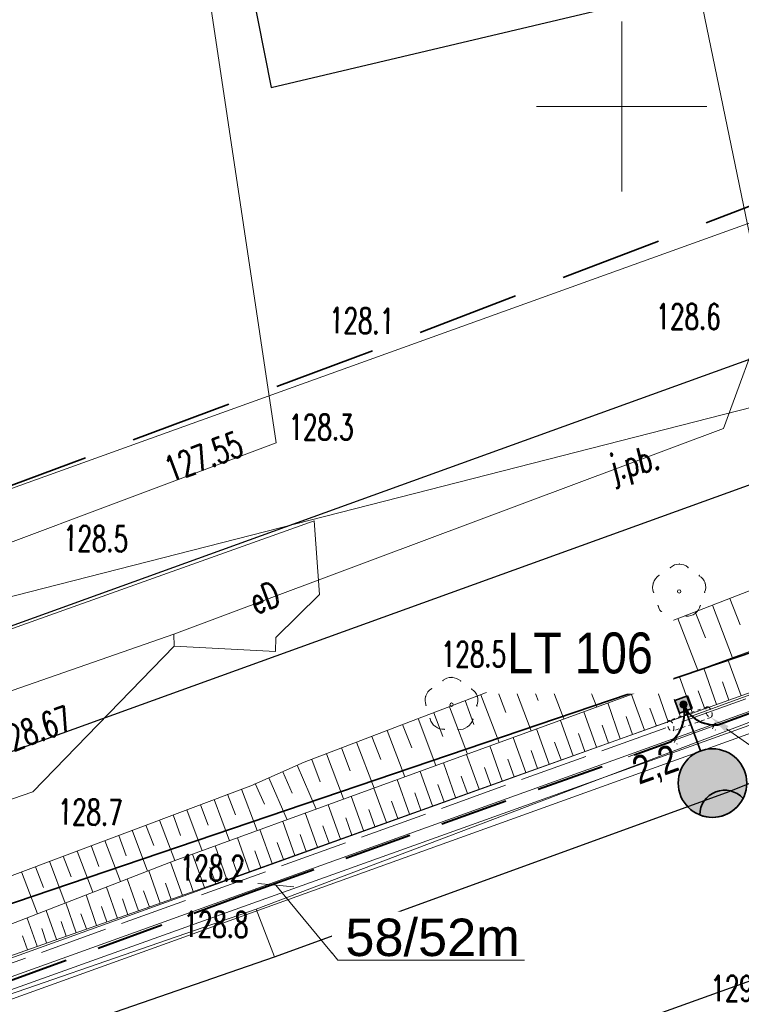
# Model space of a CAD drawing. Header units: metres. Extents: x 0 to 6497944, y 0 to 5963356.
# Tile 173 of 197: x 6497482 to 6497504, y 5963124 to 5963153. Entities that reach past the tile are written whole.
import ezdxf
from ezdxf import colors
from ezdxf.entities.mleader import LeaderData, LeaderLine
from ezdxf.math import Vec2, Vec3

# ---------------------------------------------------------------- set-up
doc = ezdxf.new("R2010")
doc.units = ezdxf.units.M
doc.header["$MEASUREMENT"] = 0
for name, pattern in [('DASHED', [19.05, 12.7, -6.35]), ('HIDDEN', [0.375, 0.25, -0.125]), ('L_0_04', [1.5, 1, -0.5]), ('mz2.0_0.5', [2.5, 2, -0.5])]:
    doc.linetypes.add(name, pattern=pattern)
doc.layers.get('0').update_dxf_attribs({"color": 8, "linetype": 'CONTINUOUS', "lineweight": 13})
doc.layers.get('DEFPOINTS').update_dxf_attribs({"linetype": 'CONTINUOUS', "lineweight": 0, "true_color": 0xffffff})
for name, color, linetype, lineweight in [('000_INNE__NIEZYDENTYFIKOWANE_', 8, 'CONTINUOUS', 13), ('218_GRANICA_UzYTKU', 8, 'CONTINUOUS', 13), ('219_LINIA_GRANICY', 3, 'CONTINUOUS', 35), ('CHODNIK__POWIERZCHNIA_', 8, 'L_0_04', 13), ('drzewo_lisciaste__punkt_', 8, 'CONTINUOUS', 13), ('E_proj_opisy_ośw', 1, 'CONTINUOUS', 13), ('E_proj_opisy_ośw.', 7, 'CONTINUOUS', 13), ('E_proj_osłona r. dz._obw. 200', 204, 'L_0_04', 20), ('E_proj_osłona r. dz._opis_obw. 100', 204, 'CONTINUOUS', 9), ('E_proj_ośw_latarnia', 1, 'CONTINUOUS', 35), ('E_proj_ośw_linia_obw. 100', 1, 'L_0_04', 40), ('JEZDNIA__POWIERZCHNIA_', 8, 'CONTINUOUS', 25), ('JEZDNIA__POWIERZCHNIA__ATR17', 8, 'CONTINUOUS', 13), ('KRAWezNIK__LINIA_', 8, 'CONTINUOUS', 25), ('OGRODZENIE_TRWAlE__LINIA_', 8, 'CONTINUOUS', 13), ('PRZEWoD_ELEKTROENERGETYCZNY__LINIA_', 1, 'CONTINUOUS', 13), ('PRZEWoD_ELEKTROENERGETYCZNY__LINIA__ATR1', 1, 'CONTINUOUS', 13), ('PRZEWoD_GAZOWY__LINIA_', 54, 'CONTINUOUS', 13), ('PRZEWoD_TELEKOMUNIKACYJNY__LINIA_', 30, 'CONTINUOUS', 13), ('przewód telekomunikacyjny - projektowany lub w budowie (linia) - ob. projektowany', 30, 'mz2.0_0.5', 13), ('PUNKT_O_OKREsLONEJ_WYSOKOsCI__SIEc_ELEKTROENERGETYCZNA__ATR3', 1, 'CONTINUOUS', 13), ('PUNKT_WYSOKOsCIOWY_NATURALNY_ATR2', 8, 'CONTINUOUS', 13), ('PUNKT_WYSOKOsCIOWY_SZTUCZNY_ATR2', 8, 'CONTINUOUS', 13), ('siatka', 8, 'CONTINUOUS', 13), ('SKARPA_NIEUMOCNIONA__POWIERZCHNIA_', 8, 'CONTINUOUS', 13), ('ZAKRES', 190, 'L_0_04', 35)]:
    doc.layers.add(name, color=color, linetype=linetype, lineweight=lineweight)
doc.layers.add('E_pomocnicza', color=3, linetype='CONTINUOUS', lineweight=13, plot=False)
doc.styles.add('Andy', font='arial.ttf', dxfattribs={"height": 2})
doc.styles.add('Annotative', font='simplex.shx')
doc.styles.add('Narrow', font='ARIALN.TTF', dxfattribs={"height": 2})
doc.styles.get("Standard").update_dxf_attribs({"font": 'simplex.shx'})
doc.dimstyles.new('wymiary', dxfattribs={"dimtxt": 0.65, "dimasz": 0.25, "dimexe": 0.25, "dimexo": 1, "dimgap": 0.1, "dimtad": 1, "dimzin": 1, "dimtxsty": 'Annotative', "dimblk": 'OBLIQUE', "dimcen": 0.0025, "dimdle": 0.05, "dimadec": 0, "dimazin": 0, "dimtfac": 1, "dimtmove": 0, "dimatfit": 3, "dimldrblk": 'NONE', "dimfxl": 1, "dimarcsym": 0})

# ---------------------------------------------------------------- blocks, each defined once
blk = doc.blocks.new('A$C5E955987')
at = {"layer": 'E_proj_ośw_latarnia', "true_color": 0xffffff}
h = blk.add_hatch(color=7, dxfattribs=at)
h.dxf.hatch_style = 1
h.paths.add_polyline_path([(3.223, 1.824, 1), (3.408, 1.892, 1)], flags=0)
h.paths.add_polyline_path([(3.2, 1.606), (3.567, 1.742), (3.431, 2.111), (3.064, 1.976)])
h.paths.add_polyline_path([(3.223, 1.824, -1), (3.408, 1.892, -1)], flags=16)
h.paths.add_polyline_path([(0.071, 1.38, -0.683546), (0.557, 0.106, 0.679532), (1.952, 1.355, 0.687575)])
h = blk.add_hatch(color=7, dxfattribs=at)
h.dxf.hatch_style = 1
h.paths.add_polyline_path([(3.223, 1.824, 1), (3.408, 1.892, 1)])
at = {"layer": 'E_proj_ośw_latarnia'}
blk.add_hatch(color=256, dxfattribs=at).paths.add_polyline_path([(0.071, 1.38, 0.389707), (0.557, 0.106), (0.557, 0.106, 0.683546)])
blk.add_lwpolyline([(3.567, 1.742), (3.2, 1.606), (3.064, 1.976), (3.431, 2.111)], close=True, dxfattribs=at)
at = {"layer": 'E_proj_ośw_latarnia', "flags": 128}
blk.add_lwpolyline([(3.132, 1.791), (1.952, 1.355)], dxfattribs=at)
at = {"layer": 'E_proj_ośw_latarnia'}
blk.add_lwpolyline([(0.071, 1.38, 0.389707), (0.557, 0.106), (0.557, 0.106, 0.683546)], format="xyb", close=True, dxfattribs=at)
for centre, radius in [((1.007, 1.007), 1.007), ((3.315, 1.858), 0.0984)]:
    blk.add_circle(centre, radius, dxfattribs=at)
blk = doc.blocks.new('_None')
blk = doc.blocks.new('_Oblique')
at = {"color": 0, "linetype": 'ByBlock', "lineweight": -2}
blk.add_line((-0.5, -0.5), (0.5, 0.5), dxfattribs=at)
blk = doc.blocks.new('*D83')
at = {"layer": 'DEFPOINTS', "color": 0, "transparency": 16777216}
for p in [(-1.372, 1.864), (-0.622, 2.087), (0, 0)]:
    blk.add_point(p, dxfattribs=at)
at = {"layer": 'E_pomocnicza', "color": 0, "lineweight": -2, "transparency": 16777216}
for p, q in [((-1.372, 1.864), (-2.143, 4.452)), ((-1.58, 1.802), (-1.612, 1.793)), ((-0.736, -0.271), (-1.372, 1.864)), ((-0.958, -0.285), (-0.99, -0.295))]:
    blk.add_line(p, q, dxfattribs=at)
at = {"layer": 'E_pomocnicza', "color": 0, "lineweight": -2, "transparency": 16777216, "xscale": 0.25, "yscale": 0.25, "zscale": 0.25}
for p, rotation in [((-1.372, 1.864), 106.5868586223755), ((-0.75, -0.224), 286.5868586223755)]:
    blk.add_blockref('_Oblique', p, dxfattribs=dict(at, rotation=rotation))
at = {"layer": 'E_pomocnicza', "color": 0, "linetype": 'Continuous', "lineweight": 0, "transparency": 16777216, "insert": (-2.753, 2.992), "char_height": 2, "attachment_point": 5, "rotation": 286.5869, "style": 'Narrow'}
blk.add_mtext('{\\H0.75x;2,2}', dxfattribs=at)
blk = doc.blocks.new('*U82')
at = {"linetype": 'HIDDEN', "ltscale": 0.2}
for p, q in [((0.288, 0.086), (-0.334, 2.173)), ((-0.288, -0.086), (-0.909, 2.002))]:
    blk.add_line(p, q, dxfattribs=at)
at = {"linetype": 'DASHED', "ltscale": 0.02}
for centre in [(-0.622, 2.087), (0, 0)]:
    blk.add_ellipse(centre, major_axis=(0.288, 0.086), ratio=0.5, dxfattribs=at)
at = {"layer": 'E_pomocnicza', "color": 4, "lineweight": 0}
dim = blk.add_aligned_dim(p1=(0, 0), p2=(-0.622, 2.087), distance=0.783, text='{\\H0.75x;<>}', dimstyle='wymiary', override={"dimtxt": 1.3, "dimtad": 2, "dimdec": 1, "dimlfac": 1, "dimrnd": 0, "dimtxsty": 'Narrow'}, dxfattribs=at)
dim.commit()
dim.dimension.update_dxf_attribs({"geometry": '*D83', "text_midpoint": (-2.753, 2.992)})

msp = doc.modelspace()

# ---------------------------------------------------------------- linework, layer by layer
at = {"layer": '000_INNE__NIEZYDENTYFIKOWANE_', "flags": 128}
for points in [[(6497503.18, 5963135.54), (6497503.48, 5963134.77)], [(6497502.16, 5963135.15), (6497502.46, 5963134.38)], [(6497502.67, 5963135.34), (6497503.26, 5963133.8)], [(6497501.65, 5963134.95), (6497502.24, 5963133.43)], [(6497500.66, 5963134.56), (6497501.24, 5963133.07)], [(6497501.15, 5963134.75), (6497501.45, 5963134)], [(6497500.16, 5963134.37), (6497500.45, 5963133.63)], [(6497499.19, 5963133.99), (6497499.47, 5963133.26)], [(6497499.67, 5963134.18), (6497500.25, 5963132.71)], [(6497498.7, 5963133.8), (6497499.27, 5963132.35)], [(6497503.51, 5963132.68), (6497503.12, 5963133.75)], [(6497497.75, 5963133.43), (6497498.3, 5963132)], [(6497498.22, 5963133.62), (6497498.5, 5963132.9)], [(6497502.79, 5963132.43), (6497502.41, 5963133.49)], [(6497497.27, 5963133.25), (6497497.55, 5963132.54)], [(6497502.08, 5963132.17), (6497501.7, 5963133.24)], [(6497496.33, 5963132.89), (6497496.6, 5963132.19)], [(6497496.8, 5963133.07), (6497497.34, 5963131.65)], [(6497501.37, 5963131.92), (6497500.99, 5963132.98)], [(6497502.44, 5963132.3), (6497502.25, 5963132.83)], [(6497503.15, 5963132.55), (6497502.96, 5963133.09)], [(6497495.4, 5963132.54), (6497495.66, 5963131.84)], [(6497495.86, 5963132.71), (6497496.4, 5963131.31)], [(6497500.67, 5963131.67), (6497500.29, 5963132.72)], [(6497501.73, 5963132.05), (6497501.54, 5963132.58)], [(6497494.94, 5963132.36), (6497495.47, 5963130.97)], [(6497499.96, 5963131.42), (6497499.59, 5963132.47)], [(6497501.02, 5963131.79), (6497500.83, 5963132.32)], [(6497494.02, 5963132.01), (6497494.54, 5963130.63)], [(6497494.48, 5963132.18), (6497494.74, 5963131.49)], [(6497498.57, 5963130.92), (6497498.2, 5963131.96)], [(6497499.26, 5963131.17), (6497498.89, 5963132.21)], [(6497500.32, 5963131.54), (6497500.13, 5963132.07)], [(6497493.11, 5963131.66), (6497493.63, 5963130.3)], [(6497493.56, 5963131.84), (6497493.83, 5963131.15)], [(6497497.87, 5963130.67), (6497497.5, 5963131.71)], [(6497499.61, 5963131.29), (6497499.43, 5963131.82)], [(6497492.66, 5963131.49), (6497492.92, 5963130.81)], [(6497497.18, 5963130.43), (6497496.81, 5963131.46)], [(6497498.92, 5963131.04), (6497498.73, 5963131.57)], [(6497491.77, 5963131.15), (6497492.02, 5963130.48)], [(6497492.21, 5963131.32), (6497492.73, 5963129.97)], [(6497496.49, 5963130.18), (6497496.13, 5963131.21)], [(6497498.22, 5963130.8), (6497498.03, 5963131.32)], [(6497490.89, 5963130.81), (6497491.14, 5963130.15)], [(6497491.33, 5963130.98), (6497491.83, 5963129.65)], [(6497495.81, 5963129.94), (6497495.44, 5963130.96)], [(6497496.84, 5963130.3), (6497496.65, 5963130.82)], [(6497497.53, 5963130.55), (6497497.34, 5963131.07)], [(6497490.46, 5963130.64), (6497491.02, 5963129.35)], [(6497495.12, 5963129.69), (6497494.76, 5963130.71)], [(6497496.15, 5963130.06), (6497495.97, 5963130.57)], [(6497489.63, 5963130.27), (6497490.17, 5963129.04)], [(6497490.04, 5963130.45), (6497490.32, 5963129.82)], [(6497493.76, 5963129.2), (6497493.4, 5963130.22)], [(6497494.44, 5963129.45), (6497494.08, 5963130.46)], [(6497495.47, 5963129.81), (6497495.28, 5963130.32)], [(6497488.83, 5963129.94), (6497489.29, 5963128.72)], [(6497489.23, 5963130.1), (6497489.5, 5963129.5)], [(6497493.09, 5963128.96), (6497492.72, 5963129.97)], [(6497494.78, 5963129.57), (6497494.6, 5963130.08)], [(6497488.42, 5963129.79), (6497488.65, 5963129.18)], [(6497492.41, 5963128.72), (6497492.05, 5963129.73)], [(6497494.1, 5963129.32), (6497493.92, 5963129.83)], [(6497487.62, 5963129.48), (6497487.85, 5963128.88)], [(6497488.02, 5963129.63), (6497488.48, 5963128.42)], [(6497491.74, 5963128.47), (6497491.37, 5963129.48)], [(6497493.42, 5963129.08), (6497493.24, 5963129.59)], [(6497486.82, 5963129.18), (6497487.04, 5963128.58)], [(6497487.22, 5963129.33), (6497487.67, 5963128.13)], [(6497491.06, 5963128.23), (6497490.7, 5963129.24)], [(6497492.07, 5963128.59), (6497491.89, 5963129.1)], [(6497492.75, 5963128.84), (6497492.57, 5963129.34)], [(6497486.02, 5963128.88), (6497486.25, 5963128.28)], [(6497486.42, 5963129.03), (6497486.87, 5963127.84)], [(6497490.4, 5963127.99), (6497490.04, 5963128.99)], [(6497491.4, 5963128.35), (6497491.22, 5963128.86)], [(6497485.22, 5963128.58), (6497485.44, 5963127.98)], [(6497485.62, 5963128.73), (6497486.07, 5963127.53)], [(6497489.06, 5963127.51), (6497488.71, 5963128.51)], [(6497489.73, 5963127.75), (6497489.37, 5963128.75)], [(6497490.73, 5963128.11), (6497490.55, 5963128.61)], [(6497484.41, 5963128.28), (6497484.64, 5963127.67)], [(6497484.81, 5963128.43), (6497485.27, 5963127.22)], [(6497488.4, 5963127.28), (6497488.05, 5963128.27)], [(6497490.06, 5963127.87), (6497489.88, 5963128.37)], [(6497483.59, 5963127.97), (6497483.82, 5963127.36)], [(6497484, 5963128.12), (6497484.46, 5963126.91)], [(6497487.74, 5963127.05), (6497487.39, 5963128.03)], [(6497489.4, 5963127.63), (6497489.22, 5963128.13)], [(6497482.77, 5963127.66), (6497483.01, 5963127.05)], [(6497483.19, 5963127.82), (6497483.65, 5963126.59)], [(6497487.09, 5963126.81), (6497486.74, 5963127.79)], [(6497488.07, 5963127.16), (6497487.9, 5963127.65)], [(6497488.73, 5963127.39), (6497488.55, 5963127.89)], [(6497482.36, 5963127.51), (6497482.83, 5963126.27)], [(6497486.44, 5963126.59), (6497486.1, 5963127.54)], [(6497487.41, 5963126.93), (6497487.24, 5963127.42)], [(6497485.18, 5963126.14), (6497484.86, 5963127.06)], [(6497485.8, 5963126.36), (6497485.47, 5963127.3)], [(6497486.76, 5963126.7), (6497486.59, 5963127.18)], [(6497484.57, 5963125.93), (6497484.26, 5963126.83)], [(6497486.12, 5963126.47), (6497485.95, 5963126.95)], [(6497483.97, 5963125.72), (6497483.67, 5963126.6)], [(6497484.87, 5963126.04), (6497484.71, 5963126.49)], [(6497485.49, 5963126.25), (6497485.33, 5963126.72)], [(6497483.39, 5963125.52), (6497483.09, 5963126.37)], [(6497484.27, 5963125.83), (6497484.11, 5963126.27)], [(6497482.82, 5963125.32), (6497482.53, 5963126.15)], [(6497483.68, 5963125.62), (6497483.53, 5963126.05)], [(6497482.54, 5963125.22), (6497482.39, 5963125.63)], [(6497483.1, 5963125.42), (6497482.96, 5963125.84)]]:
    msp.add_lwpolyline(points, dxfattribs=at)
at = {"layer": '218_GRANICA_UzYTKU', "flags": 128}
msp.add_lwpolyline([(6497423.41, 5963106.67), (6497520.33, 5963139.57)], dxfattribs=at)
at = {"layer": '219_LINIA_GRANICY', "flags": 128}
msp.add_lwpolyline([(6497520.33, 5963139.57), (6497423.41, 5963106.67)], dxfattribs=at)
at = {"layer": 'CHODNIK__POWIERZCHNIA_', "flags": 128}
msp.add_lwpolyline([(6497471, 5963112.52), (6497531.74, 5963134.36)], dxfattribs=at)
at = {"layer": 'DEFPOINTS', "linetype": 'Continuous'}
for points in [[(6497643.11, 5963182.806), (6497596.147, 5963165.645), (6497596.241, 5963165.389), (6497596.147, 5963165.645), (6497549.184, 5963148.484), (6497549.082, 5963148.773), (6497549.158, 5963148.559), (6497502.108, 5963131.637), (6497502.226, 5963131.325), (6497502.108, 5963131.637), (6497455.059, 5963114.716), (6497455.213, 5963114.328), (6497455.059, 5963114.716), (6497408.055, 5963097.666), (6497408.251, 5963097.232), (6497408.055, 5963097.666), (6497361.052, 5963080.616), (6497361.06, 5963080.618), (6497361.058, 5963080.618), (6497313.974, 5963063.795), (6497313.777, 5963064.34), (6497313.974, 5963063.795), (6497264.99, 5963053.548)], [(6497566.135, 5963154.547), (6497553.426, 5963150.07), (6497543.642, 5963146.606), (6497529.484, 5963141.529), (6497512.629, 5963135.269), (6497489.259, 5963126.409), (6497478.599, 5963122.729), (6497468.009, 5963119.059), (6497449.519, 5963112.439), (6497435.699, 5963107.429), (6497426.829, 5963104.339), (6497411.039, 5963098.659), (6497391.115, 5963091.415), (6497364.649, 5963081.724), (6497341.305, 5963073.243), (6497324.879, 5963067.374), (6497317.094, 5963064.719), (6497303.054, 5963060.942), (6497292.628, 5963058.63), (6497281.118, 5963056.345)], [(6497489.8, 5963125.01), (6497489.259, 5963126.409)]]:
    msp.add_lwpolyline(points, dxfattribs=at)
at = {"layer": 'drzewo_lisciaste__punkt_'}
for centre in [(6497501.69, 5963135.75), (6497495, 5963132.42)]:
    msp.add_circle(centre, 0.05, dxfattribs=at)
for centre, radius, start, end in [((6497501.691, 5963136.151), 0.399, 49.3123, 130.8952), ((6497501.346, 5963135.861), 0.438, 124.4915, 199.0761), ((6497502.103, 5963135.877), 0.368, 335.1409, 62.708), ((6497501.431, 5963135.407), 0.371, 191.2775, 278.716), ((6497501.917, 5963135.425), 0.404, 266.3038, 347.1303), ((6497494.996, 5963132.783), 0.437, 51.2967, 126.2567), ((6497494.607, 5963132.559), 0.383, 119.86, 204.4579), ((6497495.41, 5963132.559), 0.367, 332.7691, 60.4969), ((6497494.756, 5963132.095), 0.394, 192.5279, 275.3388), ((6497495.198, 5963132.147), 0.463, 269.5715, 340.7332)]:
    msp.add_arc(centre, radius, start, end, dxfattribs=at)
for p in [(6497501.43, 5963136.45), (6497501.69, 5963136.55), (6497501.95, 5963136.45), (6497500.93, 5963136), (6497501.1, 5963136.22), (6497502.28, 5963136.22), (6497502.45, 5963136), (6497500.94, 5963135.72), (6497502.44, 5963135.72), (6497501.07, 5963135.33), (6497502.31, 5963135.33), (6497501.22, 5963135.1), (6497501.49, 5963135.03), (6497501.89, 5963135.03), (6497502.16, 5963135.1), (6497494.75, 5963133.13), (6497495.01, 5963133.22), (6497495.27, 5963133.12), (6497494.42, 5963132.89), (6497495.59, 5963132.88), (6497494.24, 5963132.67), (6497495.76, 5963132.66), (6497494.25, 5963132.4), (6497495.75, 5963132.38), (6497494.37, 5963132.01), (6497495.62, 5963132), (6497494.52, 5963131.78), (6497494.79, 5963131.7), (6497495.19, 5963131.7), (6497495.46, 5963131.77)]:
    msp.add_point(p, dxfattribs=at)
at = {"layer": 'JEZDNIA__POWIERZCHNIA_', "flags": 128}
for points in [[(6497488.51, 5963156.55), (6497489.7, 5963150.56), (6497501.28, 5963153.3), (6497499.68, 5963160.94)], [(6497598.76, 5963158.58), (6497531.74, 5963134.36), (6497471, 5963112.52), (6497465.43, 5963110.5), (6497459.68, 5963108.41), (6497447.39, 5963104.14), (6497420.8, 5963094.41), (6497383.23, 5963080.72), (6497364.96, 5963074.06), (6497347.45, 5963067.64), (6497340.19, 5963065.02), (6497335.93, 5963063.44), (6497327.62, 5963060.58), (6497322.17, 5963058.51), (6497307.6, 5963054.69), (6497289.33, 5963050.32), (6497270.38, 5963046.97)], [(6497276.78, 5963054.1), (6497286, 5963055.64), (6497291.06, 5963056.7), (6497315.76, 5963062.79), (6497319.51, 5963063.85), (6497331.33, 5963068.1), (6497351.75, 5963075.37), (6497378.63, 5963085.28), (6497411.58, 5963097.26), (6497420.33, 5963100.32), (6497427.37, 5963102.94), (6497436.24, 5963106.03), (6497463.88, 5963116.05), (6497468.55, 5963117.66), (6497479.14, 5963121.33), (6497489.8, 5963125.01), (6497503.08, 5963129.84), (6497513.17, 5963133.87), (6497525.68, 5963138.53), (6497534.37, 5963141.73), (6497562, 5963151.52), (6497567.42, 5963153.38)], [(6497476.06, 5963132.57), (6497507.91, 5963144.07), (6497509.06, 5963148.46), (6497514.67, 5963150.33), (6497517.9, 5963147.67), (6497518.56, 5963147.89), (6497519.65, 5963144.62), (6497479.58, 5963130.14), (6497477.97, 5963127.1)]]:
    msp.add_lwpolyline(points, dxfattribs=at)
at = {"layer": 'KRAWezNIK__LINIA_', "flags": 128}
msp.add_lwpolyline([(6497531.74, 5963134.36), (6497471, 5963112.52)], dxfattribs=at)
at = {"layer": 'OGRODZENIE_TRWAlE__LINIA_', "flags": 128}
msp.add_lwpolyline([(6497474.32, 5963135.84), (6497475.01, 5963136.24), (6497516.57, 5963151.18), (6497512.9, 5963168.27)], dxfattribs=at)
at = {"layer": 'PRZEWoD_ELEKTROENERGETYCZNY__LINIA_', "flags": 128}
for points in [[(6497500.64, 5963161.32), (6497504.24, 5963143.92), (6497502.99, 5963140.54), (6497486.84, 5963134.49), (6497486.85, 5963134.14)], [(6497487.45, 5963156.14), (6497489.85, 5963140.11), (6497477.09, 5963135.33), (6497465.18, 5963130.88), (6497457.06, 5963127.84), (6497447.51, 5963124.47), (6497428.41, 5963117.7), (6497428.38, 5963117.54), (6497426.62, 5963106.69), (6497425.35, 5963100.64), (6497423.43, 5963092.54), (6497423.39, 5963092.39), (6497419.09, 5963084.45), (6497394.13, 5963075.26), (6497377.5, 5963069.25), (6497359.4, 5963063.1), (6497344.68, 5963058.25), (6497337.97, 5963056.06), (6497319.61, 5963049.11), (6497313.85, 5963046.98), (6497305.53, 5963044.47), (6497298.28, 5963042.49), (6497271.23, 5963037.68)], [(6497567.54, 5963154.8), (6497546.81, 5963147.29), (6497514.51, 5963135.67), (6497478.38, 5963122.73), (6497451.64, 5963112.61), (6497422.76, 5963101.97), (6497404.73, 5963095.29), (6497390.36, 5963090.35), (6497350.61, 5963076.26), (6497322.24, 5963066.53), (6497305.6, 5963061.28), (6497303.77, 5963060.75), (6497301.79, 5963060.09), (6497289.9, 5963057.19), (6497278.11, 5963055.46)], [(6497486.85, 5963134.14), (6497489.83, 5963133.98), (6497489.84, 5963134.39), (6497491.12, 5963135.66), (6497490.96, 5963137.82), (6497477.64, 5963133.07), (6497444.82, 5963122.94), (6497428.73, 5963117.78), (6497411.52, 5963111.48), (6497410.88, 5963110.06), (6497419.17, 5963085.79), (6497418.43, 5963084.91), (6497368.11, 5963067.51), (6497326.52, 5963052.82), (6497303.09, 5963044.9), (6497255.44, 5963037.56), (6497250.69, 5963036.83), (6497248.79, 5963035.15), (6497247.28, 5963029.41), (6497246.67, 5963025.67), (6497246.14, 5963022.99)], [(6497486.85, 5963134.14), (6497486.84, 5963134.49), (6497467.01, 5963127.59), (6497425.64, 5963109.51), (6497421.91, 5963107.09), (6497418.45, 5963104.84), (6497419.94, 5963101.01), (6497422.86, 5963093.51), (6497423.45, 5963091.99), (6497430.25, 5963060.57), (6497393.49, 5963047.41)], [(6497486.85, 5963134.14), (6497482.7, 5963129.86), (6497458.38, 5963121.49), (6497436.52, 5963113.03), (6497420.35, 5963107.1), (6497417.5, 5963105.06), (6497422.72, 5963092.33), (6497428.65, 5963070.07), (6497429.47, 5963066.34), (6497431.37, 5963060.99)]]:
    msp.add_lwpolyline(points, dxfattribs=at)
at = {"layer": 'PRZEWoD_GAZOWY__LINIA_', "flags": 128}
msp.add_lwpolyline([(6497740, 5963252.11), (6497736.38, 5963247.54), (6497725.21, 5963233.92), (6497722.22, 5963230.35), (6497706.15, 5963210.52), (6497695.66, 5963201.61), (6497674.15, 5963193.24), (6497661.44, 5963188.26), (6497637.52, 5963179.61), (6497614.54, 5963171.74), (6497590.95, 5963163.12), (6497552.77, 5963149.34), (6497515.87, 5963135.93), (6497478.52, 5963122.49), (6497467.27, 5963118.39)], dxfattribs=at)
at = {"layer": 'PRZEWoD_TELEKOMUNIKACYJNY__LINIA_', "flags": 128}
msp.add_lwpolyline([(6497413.56, 5963127.1), (6497419.79, 5963113.58), (6497424.51, 5963112.98), (6497477.39, 5963134.4), (6497505.18, 5963141.51), (6497537.33, 5963149.6)], dxfattribs=at)
at = {"layer": 'siatka', "flags": 128}
for points in [[(6497500, 5963147.5), (6497500, 5963152.5)], [(6497497.5, 5963150), (6497502.5, 5963150)]]:
    msp.add_lwpolyline(points, dxfattribs=at)
at = {"layer": 'SKARPA_NIEUMOCNIONA__POWIERZCHNIA_', "flags": 128}
for points in [[(6497478.08, 5963124.43), (6497477.53, 5963125.67), (6497478.38, 5963126.01), (6497489.1, 5963130.04), (6497490.67, 5963130.73), (6497497.87, 5963133.48), (6497505.52, 5963136.45), (6497520.99, 5963142.1), (6497533.79, 5963146.47), (6497546.85, 5963151.09), (6497556.89, 5963154.71), (6497565.9, 5963158.25), (6497566.37, 5963157.1), (6497560.1, 5963154.64), (6497546.83, 5963149.4), (6497536.74, 5963145.84), (6497526.03, 5963142.04), (6497516.78, 5963138.83), (6497505.4, 5963134.58), (6497492.77, 5963129.99), (6497486.74, 5963127.79)], [(6497566.37, 5963157.1), (6497566.89, 5963155.82), (6497557.03, 5963152.16), (6497546.81, 5963148.35), (6497541.56, 5963146.48), (6497526.22, 5963140.9), (6497510.2, 5963135.07), (6497495.82, 5963129.94), (6497488.58, 5963127.34), (6497478.28, 5963123.72), (6497478.08, 5963124.43), (6497486.74, 5963127.79), (6497492.77, 5963129.99), (6497505.4, 5963134.58), (6497516.78, 5963138.83), (6497526.03, 5963142.04), (6497536.74, 5963145.84), (6497546.83, 5963149.4), (6497560.1, 5963154.64)]]:
    msp.add_lwpolyline(points, dxfattribs=at)
at = {"layer": 'ZAKRES', "ltscale": 3, "flags": 128}
msp.add_lwpolyline([(6497692.5, 5963219.5), (6497716, 5963186.5), (6497672.2, 5963172.1), (6497502, 5963111.8), (6497349, 5963052), (6497312.6, 5963038.4), (6497228.6, 5963030.4), (6497133.5, 5963045.2), (6496948.4, 5963119.5), (6496936.6, 5963083.2), (6496927.9, 5963075.7), (6496873, 5963095.9), (6496849.7, 5963104.2), (6496824.8, 5963105.1), (6496784.8, 5963107.4), (6496786.6, 5963174.3), (6496788.5, 5963184), (6496695.2, 5963217.9), (6496711.8, 5963253.1), (6496961, 5963151.5), (6497143.1, 5963082.8), (6497228.1, 5963066.8), (6497302.3, 5963072), (6497492.1, 5963142.6)], close=True, dxfattribs=at)

# ---------------------------------------------------------------- block references
at = {"layer": 'E_proj_ośw_latarnia', "rotation": 90}
msp.add_blockref('A$C5E955987', (6497503.674, 5963129.11), dxfattribs=at)

# ---------------------------------------------------------------- texts
at = {"layer": 'JEZDNIA__POWIERZCHNIA__ATR17', "width": 0.66}
msp.add_text('j.pb.', height=0.75, rotation=14.1, dxfattribs=at).set_placement((6497499.76, 5963139.01))
at = {"layer": 'PRZEWoD_ELEKTROENERGETYCZNY__LINIA__ATR1', "width": 0.66}
msp.add_text('eD', height=0.75, rotation=21.3, dxfattribs=at).set_placement((6497489.25, 5963135.07))
at = {"layer": 'PUNKT_O_OKREsLONEJ_WYSOKOsCI__SIEc_ELEKTROENERGETYCZNA__ATR3', "width": 0.66}
msp.add_text('127.55', height=0.75, rotation=20.5, dxfattribs=at).set_placement((6497486.75, 5963138.95))
at = {"layer": 'PUNKT_WYSOKOsCIOWY_NATURALNY_ATR2', "width": 0.66}
for s, p in [('128.6', (6497501, 5963143.45)), ('128.3', (6497490.21, 5963140.2)), ('128.5', (6497494.69, 5963133.53))]:
    msp.add_text(s, height=0.75, dxfattribs=at).set_placement(p)
for s, rotation, p in [('128.1', 359.2, (6497491.4, 5963143.34)), ('128.5', 359.2, (6497483.58, 5963136.94)), ('128.7', 359.2, (6497483.42, 5963128.9)), ('128.2', 359.2, (6497487.01, 5963127.26)), ('128.8', 359.4, (6497487.12, 5963125.6))]:
    msp.add_text(s, height=0.75, rotation=rotation, dxfattribs=at).set_placement(p)
at = {"layer": 'PUNKT_WYSOKOsCIOWY_SZTUCZNY_ATR2', "width": 0.66}
msp.add_text('128.67', height=0.75, rotation=19.9, dxfattribs=at).set_placement((6497481.72, 5963130.91))
msp.add_text('129.13', height=0.75, dxfattribs=at).set_placement((6497502.61, 5963123.71))

# ---------------------------------------------------------------- next in the draw order: leaders
at = {"layer": 'E_proj_opisy_ośw.', "color": 10}
ml = msp.add_multileader_mtext('Standard', dxfattribs=at)
ml.set_content('\\A1;LT 106', color=10, style='Narrow')
ml.set_leader_properties(color=256)
ml.set_arrow_properties(name='NONE')
ml.build(insert=Vec2(0, 0))
ml.multileader.update_dxf_attribs({"leader_type": 0, "has_dogleg": 0, "has_text_frame": 1, "text_left_attachment_type": 3, "dogleg_length": 0.36, "arrow_head_size": 0, "scale": 0.7})
ctx = ml.context
ctx.base_point, ctx.scale, ctx.char_height, ctx.arrow_head_size, ctx.landing_gap_size, ctx.plane_origin = Vec3(6497496.217, 5963133.926), 0.7, 1.2, 0, 0.42, Vec3(6498346.9, 5963029.932)
ctx.left_attachment = 3
notes = []
notes.append((ctx, [(0, (0, 0, 0), (0, 0), (1, 0), 1, [])]))
ctx.mtext.insert, ctx.mtext.line_spacing_factor, ctx.mtext.flow_direction = Vec3(6497496.637, 5963134.541), 0.266667, 5
ctx.mtext.has_bg_fill, ctx.mtext.bg_color, ctx.mtext.bg_scale_factor, ctx.mtext.bg_transparency, ctx.mtext.use_window_bg_color = 1, -1073741824, 1.5, 0, 1
for ctx, leaders in notes:
    for number, flags, end, landing, length, lines in leaders:
        leader = LeaderData()
        leader.index, (leader.has_last_leader_line, leader.has_dogleg_vector, leader.attachment_direction) = number, flags
        leader.last_leader_point, leader.dogleg_vector, leader.dogleg_length = Vec3(end), Vec3(landing), length
        for number, points, colour, breaks in lines:
            line = LeaderLine()
            line.index, line.vertices, line.color, line.breaks = number, Vec3.list(points), colors.encode_raw_color(colour), breaks
            leader.lines.append(line)
        ctx.leaders.append(leader)

# ---------------------------------------------------------------- next in the draw order: leaders
ml = msp.add_multileader_mtext('Standard', dxfattribs=at)
ml.set_content('\\A1;LT 107', color=10, style='Narrow')
ml.set_leader_properties(color=256)
ml.set_arrow_properties(name='NONE')
ml.build(insert=Vec2(0, 0))
ml.multileader.update_dxf_attribs({"leader_type": 0, "has_dogleg": 0, "has_text_frame": 1, "text_left_attachment_type": 3, "dogleg_length": 0.36, "arrow_head_size": 0, "scale": 0.7})
ctx = ml.context
ctx.base_point, ctx.scale, ctx.char_height, ctx.arrow_head_size, ctx.landing_gap_size, ctx.plane_origin = Vec3(6497543.374, 5963150.847), 0.7, 1.2, 0, 0.42, Vec3(6498393.784, 5963047.096)
ctx.left_attachment = 3
notes = []
notes.append((ctx, [(0, (0, 0, 0), (0, 0), (1, 0), 1, [])]))
ctx.mtext.insert, ctx.mtext.line_spacing_factor, ctx.mtext.flow_direction = Vec3(6497543.794, 5963151.462), 0.266667, 5
ctx.mtext.has_bg_fill, ctx.mtext.bg_color, ctx.mtext.bg_scale_factor, ctx.mtext.bg_transparency, ctx.mtext.use_window_bg_color = 1, -1073741824, 1.5, 0, 1
for ctx, leaders in notes:
    for number, flags, end, landing, length, lines in leaders:
        leader = LeaderData()
        leader.index, (leader.has_last_leader_line, leader.has_dogleg_vector, leader.attachment_direction) = number, flags
        leader.last_leader_point, leader.dogleg_vector, leader.dogleg_length = Vec3(end), Vec3(landing), length
        for number, points, colour, breaks in lines:
            line = LeaderLine()
            line.index, line.vertices, line.color, line.breaks = number, Vec3.list(points), colors.encode_raw_color(colour), breaks
            leader.lines.append(line)
        ctx.leaders.append(leader)

# ---------------------------------------------------------------- next in the draw order: leaders
ml = msp.add_multileader_mtext('Standard', dxfattribs=at)
ml.set_content('\\A1;LT 108', color=10, style='Narrow')
ml.set_leader_properties(color=256)
ml.set_arrow_properties(name='NONE')
ml.build(insert=Vec2(0, 0))
ml.multileader.update_dxf_attribs({"leader_type": 0, "has_dogleg": 0, "has_text_frame": 1, "text_left_attachment_type": 3, "dogleg_length": 0.36, "arrow_head_size": 0, "scale": 0.7})
ctx = ml.context
ctx.base_point, ctx.scale, ctx.char_height, ctx.arrow_head_size, ctx.landing_gap_size, ctx.plane_origin = Vec3(6497590.207, 5963168.082), 0.7, 1.2, 0, 0.42, Vec3(6498440.769, 5963064.192)
ctx.left_attachment = 3
notes = []
notes.append((ctx, [(0, (0, 0, 0), (0, 0), (1, 0), 1, [])]))
ctx.mtext.insert, ctx.mtext.line_spacing_factor, ctx.mtext.flow_direction = Vec3(6497590.627, 5963168.697), 0.266667, 5
ctx.mtext.has_bg_fill, ctx.mtext.bg_color, ctx.mtext.bg_scale_factor, ctx.mtext.bg_transparency, ctx.mtext.use_window_bg_color = 1, -1073741824, 1.5, 0, 1
for ctx, leaders in notes:
    for number, flags, end, landing, length, lines in leaders:
        leader = LeaderData()
        leader.index, (leader.has_last_leader_line, leader.has_dogleg_vector, leader.attachment_direction) = number, flags
        leader.last_leader_point, leader.dogleg_vector, leader.dogleg_length = Vec3(end), Vec3(landing), length
        for number, points, colour, breaks in lines:
            line = LeaderLine()
            line.index, line.vertices, line.color, line.breaks = number, Vec3.list(points), colors.encode_raw_color(colour), breaks
            leader.lines.append(line)
        ctx.leaders.append(leader)

# ---------------------------------------------------------------- next in the draw order: leaders
ml = msp.add_multileader_mtext('Standard', dxfattribs=at)
ml.set_content('\\A1;LT 109', color=10, style='Narrow')
ml.set_leader_properties(color=256)
ml.set_arrow_properties(name='NONE')
ml.build(insert=Vec2(0, 0))
ml.multileader.update_dxf_attribs({"leader_type": 0, "has_dogleg": 0, "has_text_frame": 1, "text_left_attachment_type": 3, "dogleg_length": 0.36, "arrow_head_size": 0, "scale": 0.7})
ctx = ml.context
ctx.base_point, ctx.scale, ctx.char_height, ctx.arrow_head_size, ctx.landing_gap_size, ctx.plane_origin = Vec3(6497636.957, 5963185.464), 0.7, 1.2, 0, 0.42, Vec3(6498487.931, 5963080.837)
ctx.left_attachment = 3
notes = []
notes.append((ctx, [(0, (0, 0, 0), (0, 0), (1, 0), 1, [])]))
ctx.mtext.insert, ctx.mtext.line_spacing_factor, ctx.mtext.flow_direction = Vec3(6497637.377, 5963186.079), 0.266667, 5
ctx.mtext.has_bg_fill, ctx.mtext.bg_color, ctx.mtext.bg_scale_factor, ctx.mtext.bg_transparency, ctx.mtext.use_window_bg_color = 1, -1073741824, 1.5, 0, 1
for ctx, leaders in notes:
    for number, flags, end, landing, length, lines in leaders:
        leader = LeaderData()
        leader.index, (leader.has_last_leader_line, leader.has_dogleg_vector, leader.attachment_direction) = number, flags
        leader.last_leader_point, leader.dogleg_vector, leader.dogleg_length = Vec3(end), Vec3(landing), length
        for number, points, colour, breaks in lines:
            line = LeaderLine()
            line.index, line.vertices, line.color, line.breaks = number, Vec3.list(points), colors.encode_raw_color(colour), breaks
            leader.lines.append(line)
        ctx.leaders.append(leader)

# ---------------------------------------------------------------- next in the draw order: leaders
ml = msp.add_multileader_mtext('Standard', dxfattribs=at)
ml.set_content('\\A1;LT 110', color=10, style='Narrow')
ml.set_leader_properties(color=256)
ml.set_arrow_properties(name='NONE')
ml.build(insert=Vec2(0, 0))
ml.multileader.update_dxf_attribs({"leader_type": 0, "has_dogleg": 0, "has_text_frame": 1, "text_left_attachment_type": 3, "dogleg_length": 0.36, "arrow_head_size": 0, "scale": 0.7})
ctx = ml.context
ctx.base_point, ctx.scale, ctx.char_height, ctx.arrow_head_size, ctx.landing_gap_size, ctx.plane_origin = Vec3(6497684.163, 5963202.624), 0.7, 1.2, 0, 0.42, Vec3(6498534.844, 5963098.192)
ctx.left_attachment = 3
notes = []
notes.append((ctx, [(0, (0, 0, 0), (0, 0), (1, 0), 1, [])]))
ctx.mtext.insert, ctx.mtext.line_spacing_factor, ctx.mtext.flow_direction = Vec3(6497684.583, 5963203.239), 0.266667, 5
ctx.mtext.has_bg_fill, ctx.mtext.bg_color, ctx.mtext.bg_scale_factor, ctx.mtext.bg_transparency, ctx.mtext.use_window_bg_color = 1, -1073741824, 1.5, 0, 1
for ctx, leaders in notes:
    for number, flags, end, landing, length, lines in leaders:
        leader = LeaderData()
        leader.index, (leader.has_last_leader_line, leader.has_dogleg_vector, leader.attachment_direction) = number, flags
        leader.last_leader_point, leader.dogleg_vector, leader.dogleg_length = Vec3(end), Vec3(landing), length
        for number, points, colour, breaks in lines:
            line = LeaderLine()
            line.index, line.vertices, line.color, line.breaks = number, Vec3.list(points), colors.encode_raw_color(colour), breaks
            leader.lines.append(line)
        ctx.leaders.append(leader)

# ---------------------------------------------------------------- next in the draw order: block references
at = {"layer": 'E_proj_osłona r. dz._obw. 200', "xscale": 0.54864, "yscale": 0.54864, "zscale": 0.54864, "rotation": 93.20070666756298}
msp.add_blockref('*U82', (6497502.563, 5963132.201), dxfattribs=at)

# ---------------------------------------------------------------- next in the draw order: leaders
at = {"layer": 'E_proj_opisy_ośw', "lineweight": 13}
ml = msp.add_multileader_mtext('Standard', dxfattribs=at)
ml.set_content('{\\H1.1x;58/52m} ', color=256, style='Andy')
ml.set_leader_properties(color=256, linetype='CONTINUOUS', lineweight=-1)
ml.set_arrow_properties(name='OBLIQUE')
ml.build(insert=Vec2(0, 0))
ml.multileader.update_dxf_attribs({"has_dogleg": 0, "text_left_attachment_type": 6, "text_right_attachment_type": 6, "dogleg_length": 0.36, "arrow_head_size": 0.75})
ctx = ml.context
ctx.base_point, ctx.char_height, ctx.arrow_head_size, ctx.landing_gap_size, ctx.plane_origin = Vec3(6497491.66, 5963124.914), 1, 0.75, 0.3, Vec3(6497522.628, 5963111.826)
ctx.left_attachment, ctx.right_attachment, ctx.text_align_type = 6, 6, 1
notes = []
notes.append((ctx, [(0, (1, 1, 0), (6497491.3, 5963124.914), (1, 0), 0.36, [(0, [(6497489.833, 5963127.121)], 0, [])])]))
ctx.mtext.insert, ctx.mtext.alignment, ctx.mtext.line_spacing_factor, ctx.mtext.line_spacing_style = Vec3(6497494.442, 5963126.134), 2, 0.9, 2
ctx.mtext.has_bg_fill, ctx.mtext.bg_color, ctx.mtext.bg_scale_factor, ctx.mtext.bg_transparency, ctx.mtext.use_window_bg_color = 1, -1073741824, 1.2, 0, 1
for ctx, leaders in notes:
    for number, flags, end, landing, length, lines in leaders:
        leader = LeaderData()
        leader.index, (leader.has_last_leader_line, leader.has_dogleg_vector, leader.attachment_direction) = number, flags
        leader.last_leader_point, leader.dogleg_vector, leader.dogleg_length = Vec3(end), Vec3(landing), length
        for number, points, colour, breaks in lines:
            line = LeaderLine()
            line.index, line.vertices, line.color, line.breaks = number, Vec3.list(points), colors.encode_raw_color(colour), breaks
            leader.lines.append(line)
        ctx.leaders.append(leader)

# ---------------------------------------------------------------- next in the draw order: linework, layer by layer
at = {"layer": 'przewód telekomunikacyjny - projektowany lub w budowie (linia) - ob. projektowany', "color": 30, "linetype": 'mz2.0_0.5', "lineweight": 18, "flags": 128}
msp.add_lwpolyline([(6497167.99, 5963058.98), (6497178.2, 5963056.61), (6497187.93, 5963055.11), (6497198.93, 5963053.47), (6497230.03, 5963051.23), (6497232.91, 5963051.95), (6497248.29, 5963052.53), (6497263.32, 5963053.91), (6497264.01, 5963054.29), (6497275.34, 5963055.77), (6497289.6, 5963058), (6497303.56, 5963061.45), (6497318.03, 5963065.66), (6497330.95, 5963070.19), (6497392.05, 5963091.81), (6497414.4, 5963099.75), (6497416.96, 5963100.69), (6497426.76, 5963104.26), (6497454.7, 5963114.74), (6497466.93, 5963119.33), (6497478.38, 5963123.5), (6497501.7, 5963131.89), (6497518.41, 5963137.92), (6497538.27, 5963145.28), (6497541.42, 5963137.26), (6497542.42, 5963137.26), (6497541.91, 5963136.41), (6497522.66, 5963128.8), (6497523.4, 5963126.61)], dxfattribs=at)

# ---------------------------------------------------------------- next in the draw order: leaders
at = {"layer": 'E_proj_osłona r. dz._opis_obw. 100'}
ml = msp.add_multileader_mtext('Standard', dxfattribs=at)
ml.set_content('\\fArial Narrow|b0|i1|c238|p34;\\W0.8;A58PS -2,0m ', color=256, style='Narrow')
ml.set_leader_properties(color=256, linetype='CONTINUOUS', lineweight=-1)
ml.build(insert=Vec2(0, 0))
ml.multileader.update_dxf_attribs({"has_dogleg": 0, "text_left_attachment_type": 6, "text_right_attachment_type": 6, "dogleg_length": 0.274, "arrow_head_size": 0.572})
ctx = ml.context
ctx.base_point, ctx.char_height, ctx.arrow_head_size, ctx.landing_gap_size, ctx.plane_origin = Vec3(6497506.299, 5963129.432), 0.9144, 0.572, 0.3, Vec3(6497532.709, 5963130.761)
ctx.left_attachment, ctx.right_attachment, ctx.text_align_type = 6, 6, 1
notes = []
notes.append((ctx, [(0, (1, 1, 0), (6497506.025, 5963129.432), (1, 0), 0.274, [(0, [(6497502.618, 5963132.046)], 0, [])])]))
ctx.mtext.insert, ctx.mtext.alignment, ctx.mtext.line_spacing_factor, ctx.mtext.line_spacing_style = Vec3(6497509.084, 5963130.531), 2, 0.9, 2
ctx.mtext.has_bg_fill, ctx.mtext.bg_color, ctx.mtext.bg_scale_factor, ctx.mtext.bg_transparency, ctx.mtext.use_window_bg_color = 1, -1073741824, 1.1, 0, 1
for ctx, leaders in notes:
    for number, flags, end, landing, length, lines in leaders:
        leader = LeaderData()
        leader.index, (leader.has_last_leader_line, leader.has_dogleg_vector, leader.attachment_direction) = number, flags
        leader.last_leader_point, leader.dogleg_vector, leader.dogleg_length = Vec3(end), Vec3(landing), length
        for number, points, colour, breaks in lines:
            line = LeaderLine()
            line.index, line.vertices, line.color, line.breaks = number, Vec3.list(points), colors.encode_raw_color(colour), breaks
            leader.lines.append(line)
        ctx.leaders.append(leader)

# ---------------------------------------------------------------- next in the draw order: linework, layer by layer
at = {"layer": 'DEFPOINTS', "linetype": 'Continuous'}
msp.add_lwpolyline([(6497595.872, 5963166.366), (6497548.909, 5963149.205), (6497549.003, 5963148.949), (6497548.909, 5963149.205), (6497501.946, 5963132.045), (6497501.844, 5963132.333), (6497501.92, 5963132.119), (6497454.87, 5963115.198), (6497454.989, 5963114.886), (6497454.87, 5963115.198), (6497407.821, 5963098.276), (6497407.976, 5963097.888), (6497407.821, 5963098.276), (6497360.818, 5963081.226), (6497361.013, 5963080.792), (6497360.818, 5963081.226), (6497313.814, 5963064.176), (6497313.822, 5963064.179), (6497313.82, 5963064.178), (6497266.736, 5963047.355)], dxfattribs=at)
at = {"layer": 'E_proj_ośw_linia_obw. 100', "ltscale": 2, "transparency": 33554687}
msp.add_lwpolyline([(6497456.139, 5963114.809), (6497467.945, 5963119.223), (6497478.98, 5963123.194), (6497489.069, 5963126.898), (6497501.454, 5963131.336), (6497501.454, 5963131.336), (6497501.454, 5963131.336), (6497501.454, 5963131.336, 0.281618), (6497501.816, 5963132.425, 0.321738), (6497502.826, 5963131.833), (6497529.484, 5963141.529), (6497548.534, 5963148.338, 0.314302), (6497548.828, 5963149.454, 0.332622), (6497549.791, 5963148.783), (6497553.426, 5963150.07), (6497569.98, 5963156.083)], format="xyb", dxfattribs=at)

doc.saveas('drawing.dxf')
